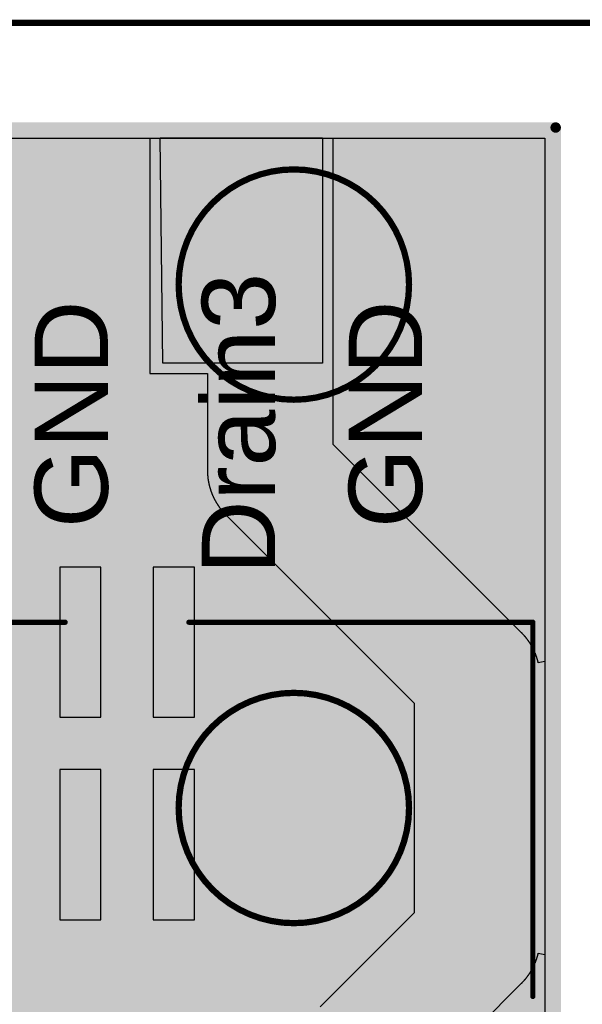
# Model space of a CAD drawing. Header units: millimetres. Extents: x -1.5 to 2.19, y -1.42 to 3.5.
# Tile 44 of 45: x 0.49 to 1.03, y 2.56 to 3.5. Entities that reach past the tile are written whole.
import ezdxf

# ---------------------------------------------------------------- set-up
doc = ezdxf.new("R2010")
doc.units = ezdxf.units.MM
doc.header["$MEASUREMENT"] = 0
for name, color, linetype in [('BottomLayer', 5, 'Continuous'), ('BottomSolder', 6, 'Continuous'), ('Mechanical1', 6, 'Continuous'), ('Mechanical20', 56, 'Continuous'), ('TopLayer', 1, 'Continuous'), ('TopOverlay', 2, 'Continuous'), ('TopSolder', 216, 'Continuous')]:
    doc.layers.add(name, color=color, linetype=linetype)
doc.styles.add('Arial', font='arial.ttf', dxfattribs={"height": 0.2})

# ---------------------------------------------------------------- blocks, each defined once
blk = doc.blocks.new('P_________K_S____6')
at = {"layer": 'TopLayer'}
for points in [[(-0.42515, -0.04925), (-0.11815, -0.04925), (-0.42515, 0.04925), (-0.11815, 0.04925)], [(0.11815, -0.04925), (0.42515, -0.04925), (0.11815, 0.04925), (0.42515, 0.04925)]]:
    blk.add_solid(points, dxfattribs=at)
at = {"layer": 'TopOverlay', "const_width": 0.005}
for points in [[(0.335, 0.38745), (0.38745, 0.38745)], [(0.38745, 0.38745), (0.38745, 0.05906)], [(0.38745, -0.05906), (0.38745, -0.38745)], [(-0.38745, -0.2317), (-0.38745, -0.25266)], [(-0.38745, -0.25266), (-0.25266, -0.38745)], [(0.38745, -0.38745), (0.03, -0.38745)]]:
    blk.add_lwpolyline(points, dxfattribs=at)
at = {"layer": 'TopOverlay', "const_width": 0.0025}
for points in [[(0.33375, 0.38745, 1), (0.33625, 0.38745, 1)], [(0.3862, 0.38745, 1), (0.3887, 0.38745, 1)], [(0.3862, 0.38745, 1), (0.3887, 0.38745, 1)], [(0.3862, 0.05906, 1), (0.3887, 0.05906, 1)], [(0.3862, -0.05906, 1), (0.3887, -0.05906, 1)], [(-0.3887, -0.2317, 1), (-0.3862, -0.2317, 1)], [(-0.3887, -0.25266, 1), (-0.3862, -0.25266, 1)], [(-0.3887, -0.25266, 1), (-0.3862, -0.25266, 1)], [(-0.25391, -0.38745, 1), (-0.25141, -0.38745, 1)], [(0.02875, -0.38745, 1), (0.03125, -0.38745, 1)], [(0.3862, -0.38745, 1), (0.3887, -0.38745, 1)], [(0.3862, -0.38745, 1), (0.3887, -0.38745, 1)]]:
    blk.add_lwpolyline(points, format="xyb", close=True, dxfattribs=at)
at = {"layer": 'TopSolder'}
for points in [[(-0.42615, -0.05025), (-0.11715, -0.05025), (-0.42615, 0.05025), (-0.11715, 0.05025)], [(0.11715, -0.05025), (0.42615, -0.05025), (0.11715, 0.05025), (0.42615, 0.05025)]]:
    blk.add_solid(points, dxfattribs=at)
blk = doc.blocks.new('H______H_9_P___100____16')
at = {"layer": 'TopLayer'}
for points in [[(-0.4275, -0.225), (-0.3725, -0.225), (-0.4275, -0.01), (-0.3725, -0.01)], [(-0.3275, -0.225), (-0.2725, -0.225), (-0.3275, -0.01), (-0.2725, -0.01)], [(-0.2275, -0.225), (-0.1725, -0.225), (-0.2275, -0.01), (-0.1725, -0.01)], [(-0.1275, -0.225), (-0.0725, -0.225), (-0.1275, -0.01), (-0.0725, -0.01)], [(-0.0275, -0.225), (0.0275, -0.225), (-0.0275, -0.01), (0.0275, -0.01)], [(0.0725, -0.225), (0.1275, -0.225), (0.0725, -0.01), (0.1275, -0.01)], [(0.1725, -0.225), (0.2275, -0.225), (0.1725, -0.01), (0.2275, -0.01)], [(0.2725, -0.225), (0.3275, -0.225), (0.2725, -0.01), (0.3275, -0.01)], [(0.3725, -0.225), (0.4275, -0.225), (0.3725, -0.01), (0.4275, -0.01)]]:
    blk.add_solid(points, dxfattribs=at)
at = {"layer": 'TopSolder'}
for points in [[(-0.4285, -0.226), (-0.3715, -0.226), (-0.4285, -0.009), (-0.3715, -0.009)], [(-0.3285, -0.226), (-0.2715, -0.226), (-0.3285, -0.009), (-0.2715, -0.009)], [(-0.2285, -0.226), (-0.1715, -0.226), (-0.2285, -0.009), (-0.1715, -0.009)], [(-0.1285, -0.226), (-0.0715, -0.226), (-0.1285, -0.009), (-0.0715, -0.009)], [(-0.0285, -0.226), (0.0285, -0.226), (-0.0285, -0.009), (0.0285, -0.009)], [(0.0715, -0.226), (0.1285, -0.226), (0.0715, -0.009), (0.1285, -0.009)], [(0.1715, -0.226), (0.2285, -0.226), (0.1715, -0.009), (0.2285, -0.009)], [(0.2715, -0.226), (0.3285, -0.226), (0.2715, -0.009), (0.3285, -0.009)], [(0.3715, -0.226), (0.4285, -0.226), (0.3715, -0.009), (0.4285, -0.009)]]:
    blk.add_solid(points, dxfattribs=at)
blk = doc.blocks.new('C_______B_____G____22')
at = {"layer": 'BottomSolder'}
blk.add_hatch(color=6, dxfattribs=at).paths.add_polyline_path([(-0.25, -1.75), (0.75, -1.75), (0.75, 1.65), (-0.25, 1.65)])
at = {"layer": 'BottomLayer', "const_width": 0.0725}
blk.add_lwpolyline([(0.46375, 1, 1), (0.53625, 1, 1)], format="xyb", close=True, dxfattribs=at)
at = {"layer": 'Mechanical20', "const_width": 0.006}
blk.add_lwpolyline([(-1.75, 1.75), (1.75, 1.75)], dxfattribs=at)
at = {"layer": 'Mechanical20'}
for points, const_width in [([(0.61, 1.5, 1), (0.39, 1.5, 1)], 0.006), ([(0.3885, 1.5, 1), (0.3915, 1.5, 1)], 0.003), ([(0.6085, 1.5, 1), (0.6115, 1.5, 1)], 0.003), ([(0.61, 1, 1), (0.39, 1, 1)], 0.006), ([(0.3885, 1, 1), (0.3915, 1, 1)], 0.003), ([(0.6085, 1, 1), (0.6115, 1, 1)], 0.003)]:
    blk.add_lwpolyline(points, format="xyb", close=True, dxfattribs=dict(at, const_width=const_width))
at = {"layer": 'TopLayer', "const_width": 0.0725}
blk.add_lwpolyline([(0.46375, 1, 1), (0.53625, 1, 1)], format="xyb", close=True, dxfattribs=at)
at = {"layer": 'TopSolder', "const_width": 0.0925}
blk.add_lwpolyline([(0.45375, 1, 1), (0.54625, 1, 1)], format="xyb", close=True, dxfattribs=at)

msp = doc.modelspace()

# ---------------------------------------------------------------- linework, layer by layer
at = {"layer": 'BottomLayer'}
for p, q in [((0.0102, 3.3898), (0.9898, 3.3898)), ((0.9898, 3.3898), (0.9898, 1.5027))]:
    msp.add_line(p, q, dxfattribs=at)
at = {"layer": 'BottomLayer', "const_width": 0.01}
for points in [[(0.528, 3.3605, 1), (0.538, 3.3605, 1)], [(0.562, 3.3605, 1), (0.572, 3.3605, 1)], [(0.828, 3.3605, 1), (0.838, 3.3605, 1)], [(0.862, 3.3605, 1), (0.872, 3.3605, 1)], [(0.895, 3.35, 1), (0.905, 3.35, 1)], [(0.974, 3.35, 1), (0.984, 3.35, 1)], [(0.528, 3.3305, 1), (0.538, 3.3305, 1)], [(0.562, 3.3305, 1), (0.572, 3.3305, 1)], [(0.828, 3.3305, 1), (0.838, 3.3305, 1)], [(0.862, 3.3305, 1), (0.872, 3.3305, 1)], [(0.528, 3.2505, 1), (0.538, 3.2505, 1)], [(0.562, 3.2505, 1), (0.572, 3.2505, 1)], [(0.828, 3.2505, 1), (0.838, 3.2505, 1)], [(0.862, 3.2505, 1), (0.872, 3.2505, 1)], [(0.895, 3.25, 1), (0.905, 3.25, 1)], [(0.974, 3.25, 1), (0.984, 3.25, 1)], [(0.528, 3.2105, 1), (0.538, 3.2105, 1)], [(0.562, 3.2105, 1), (0.572, 3.2105, 1)], [(0.828, 3.2105, 1), (0.838, 3.2105, 1)], [(0.862, 3.2105, 1), (0.872, 3.2105, 1)], [(0.495, 3.15, 1), (0.505, 3.15, 1)], [(0.595, 3.15, 1), (0.605, 3.15, 1)], [(0.645, 3.15, 1), (0.655, 3.15, 1)], [(0.795, 3.15, 1), (0.805, 3.15, 1)], [(0.895, 3.15, 1), (0.905, 3.15, 1)], [(0.974, 3.15, 1), (0.984, 3.15, 1)], [(0.495, 3.05, 1), (0.505, 3.05, 1)], [(0.595, 3.05, 1), (0.605, 3.05, 1)], [(0.645, 3.05, 1), (0.655, 3.05, 1)], [(0.895, 3.05, 1), (0.905, 3.05, 1)], [(0.974, 3.05, 1), (0.984, 3.05, 1)], [(0.51075, 2.9952, 1), (0.52075, 2.9952, 1)], [(0.57075, 2.9952, 1), (0.58075, 2.9952, 1)], [(0.60075, 2.9952, 1), (0.61075, 2.9952, 1)], [(0.66075, 2.9952, 1), (0.67075, 2.9952, 1)], [(0.695, 2.95, 1), (0.705, 2.95, 1)], [(0.974, 2.95, 1), (0.984, 2.95, 1)], [(0.795, 2.895, 1), (0.805, 2.895, 1)], [(0.50654, 2.88665, 1), (0.51654, 2.88665, 1)], [(0.66496, 2.88665, 1), (0.67496, 2.88665, 1)], [(0.50654, 2.82665, 1), (0.51654, 2.82665, 1)], [(0.66496, 2.82665, 1), (0.67496, 2.82665, 1)], [(0.50654, 2.79665, 1), (0.51654, 2.79665, 1)], [(0.66496, 2.79665, 1), (0.67496, 2.79665, 1)], [(0.50654, 2.73665, 1), (0.51654, 2.73665, 1)], [(0.51075, 2.62811, 1), (0.52075, 2.62811, 1)], [(0.57075, 2.62811, 1), (0.58075, 2.62811, 1)], [(0.60075, 2.62811, 1), (0.61075, 2.62811, 1)], [(0.66075, 2.62811, 1), (0.67075, 2.62811, 1)], [(0.795, 2.605, 1), (0.805, 2.605, 1)], [(0.695, 2.575, 1), (0.705, 2.575, 1)]]:
    msp.add_lwpolyline(points, format="xyb", close=True, dxfattribs=at)
at = {"layer": 'Mechanical1', "const_width": 0.01}
for points in [[(0, 3.4), (1, 3.4)], [(1, 1.4925), (1, 3.4)]]:
    msp.add_lwpolyline(points, dxfattribs=at)
at = {"layer": 'Mechanical1', "const_width": 0.005}
msp.add_lwpolyline([(0.9975, 3.4, 1), (1.0025, 3.4, 1)], format="xyb", close=True, dxfattribs=at)
msp.add_lwpolyline([(0.9975, 3.4, 1), (1.0025, 3.4, 1)], format="xyb", close=True, dxfattribs=at)
at = {"layer": 'TopLayer'}
for p, q in [((0.4875, 3.3898), (0.6125, 3.3898)), ((0.6125, 3.3898), (0.6125, 3.165)), ((0.625, 3.175), (0.6225, 3.39)), ((0.6225, 3.39), (0.7775, 3.39)), ((0.7775, 3.39), (0.7775, 3.175)), ((0.7875, 3.175), (0.7875, 3.3898)), ((0.7875, 3.3898), (0.9898, 3.3898)), ((0.9898, 3.3898), (0.9898, 2.88992)), ((0.7775, 3.175), (0.625, 3.175)), ((0.7875, 3.09735), (0.7875, 3.175)), ((0.6125, 3.165), (0.62498, 3.165)), ((0.62498, 3.165), (0.625, 3.165)), ((0.625, 3.165), (0.6675, 3.165)), ((0.6675, 3.165), (0.6675, 3.0725)), ((0.96743, 2.91743), (0.7875, 3.09735)), ((0.6675, 3.0725), (0.6675, 3.07228)), ((0.6675, 3.07228), (0.6675, 3.07206)), ((0.6675, 3.07206), (0.6675, 3.07185)), ((0.6675, 3.07185), (0.66751, 3.07163)), ((0.66751, 3.07163), (0.66751, 3.07141)), ((0.66751, 3.07141), (0.66751, 3.07119)), ((0.66751, 3.07119), (0.66752, 3.07097)), ((0.66752, 3.07097), (0.66753, 3.07076)), ((0.66753, 3.07076), (0.66753, 3.07054)), ((0.66753, 3.07054), (0.66754, 3.07032)), ((0.66754, 3.07032), (0.66755, 3.07011)), ((0.66755, 3.07011), (0.66756, 3.06988)), ((0.66756, 3.06988), (0.66757, 3.06967)), ((0.66757, 3.06967), (0.66758, 3.06945)), ((0.66758, 3.06945), (0.66759, 3.06923)), ((0.66759, 3.06923), (0.6676, 3.06901)), ((0.6676, 3.06901), (0.66761, 3.06879)), ((0.66761, 3.06879), (0.66763, 3.06858)), ((0.66763, 3.06858), (0.66764, 3.06836)), ((0.66764, 3.06836), (0.66766, 3.06814)), ((0.66766, 3.06814), (0.66767, 3.06792)), ((0.66767, 3.06792), (0.66769, 3.06771)), ((0.66769, 3.06771), (0.66771, 3.06749)), ((0.66771, 3.06749), (0.66773, 3.06727)), ((0.66773, 3.06727), (0.66775, 3.06705)), ((0.66775, 3.06705), (0.66777, 3.06684)), ((0.66777, 3.06684), (0.66779, 3.06662)), ((0.66779, 3.06662), (0.66781, 3.0664)), ((0.66781, 3.0664), (0.66783, 3.06618)), ((0.66783, 3.06618), (0.66786, 3.06597)), ((0.66786, 3.06597), (0.66788, 3.06575)), ((0.66788, 3.06575), (0.66791, 3.06553)), ((0.66791, 3.06553), (0.66793, 3.06532)), ((0.66793, 3.06532), (0.66796, 3.0651)), ((0.66796, 3.0651), (0.66799, 3.06488)), ((0.66799, 3.06488), (0.66801, 3.06467)), ((0.66801, 3.06467), (0.66804, 3.06445)), ((0.66804, 3.06445), (0.66807, 3.06424)), ((0.66807, 3.06424), (0.6681, 3.06402)), ((0.6681, 3.06402), (0.66813, 3.0638)), ((0.66813, 3.0638), (0.66817, 3.06359)), ((0.66817, 3.06359), (0.6682, 3.06337)), ((0.6682, 3.06337), (0.66823, 3.06316)), ((0.66823, 3.06316), (0.66827, 3.06294)), ((0.66827, 3.06294), (0.6683, 3.06273)), ((0.6683, 3.06273), (0.66834, 3.06251)), ((0.66834, 3.06251), (0.66837, 3.0623)), ((0.66837, 3.0623), (0.66841, 3.06208)), ((0.66841, 3.06208), (0.66845, 3.06187)), ((0.66845, 3.06187), (0.66849, 3.06165)), ((0.66849, 3.06165), (0.66853, 3.06144)), ((0.66853, 3.06144), (0.66857, 3.06122)), ((0.66857, 3.06122), (0.66861, 3.06101)), ((0.66861, 3.06101), (0.66865, 3.06079)), ((0.66865, 3.06079), (0.6687, 3.06058)), ((0.6687, 3.06058), (0.66874, 3.06037)), ((0.66874, 3.06037), (0.66878, 3.06015)), ((0.66878, 3.06015), (0.66883, 3.05994)), ((0.66883, 3.05994), (0.66888, 3.05973)), ((0.66888, 3.05973), (0.66892, 3.05951)), ((0.66892, 3.05951), (0.66897, 3.0593)), ((0.66897, 3.0593), (0.66902, 3.05909)), ((0.66902, 3.05909), (0.66907, 3.05888)), ((0.66907, 3.05888), (0.66912, 3.05866)), ((0.66912, 3.05866), (0.66917, 3.05845)), ((0.66917, 3.05845), (0.66922, 3.05824)), ((0.66922, 3.05824), (0.66927, 3.05803)), ((0.66927, 3.05803), (0.66932, 3.05782)), ((0.66932, 3.05782), (0.66938, 3.0576)), ((0.66938, 3.0576), (0.66943, 3.05739)), ((0.66943, 3.05739), (0.66949, 3.05718)), ((0.66949, 3.05718), (0.66954, 3.05697)), ((0.66954, 3.05697), (0.6696, 3.05676)), ((0.6696, 3.05676), (0.66966, 3.05655)), ((0.66966, 3.05655), (0.66972, 3.05634)), ((0.66972, 3.05634), (0.66978, 3.05613)), ((0.66978, 3.05613), (0.66984, 3.05592)), ((0.66984, 3.05592), (0.6699, 3.05571)), ((0.6699, 3.05571), (0.66996, 3.0555)), ((0.66996, 3.0555), (0.67002, 3.05529)), ((0.67002, 3.05529), (0.67008, 3.05508)), ((0.67008, 3.05508), (0.67015, 3.05487)), ((0.67015, 3.05487), (0.67021, 3.05467)), ((0.67021, 3.05467), (0.67028, 3.05446)), ((0.67028, 3.05446), (0.67034, 3.05425)), ((0.67034, 3.05425), (0.67041, 3.05404)), ((0.67041, 3.05404), (0.67048, 3.05383)), ((0.67048, 3.05383), (0.67055, 3.05363)), ((0.67055, 3.05363), (0.67061, 3.05342)), ((0.67061, 3.05342), (0.67068, 3.05321)), ((0.67068, 3.05321), (0.67075, 3.05301)), ((0.67075, 3.05301), (0.67083, 3.0528)), ((0.67083, 3.0528), (0.6709, 3.0526)), ((0.6709, 3.0526), (0.67097, 3.05239)), ((0.67097, 3.05239), (0.67104, 3.05218)), ((0.67104, 3.05218), (0.67112, 3.05198)), ((0.67112, 3.05198), (0.67119, 3.05177)), ((0.67119, 3.05177), (0.67127, 3.05157)), ((0.67127, 3.05157), (0.67135, 3.05137)), ((0.67135, 3.05137), (0.67142, 3.05116)), ((0.67142, 3.05116), (0.6715, 3.05096)), ((0.6715, 3.05096), (0.67158, 3.05075)), ((0.67158, 3.05075), (0.67166, 3.05055)), ((0.67166, 3.05055), (0.67174, 3.05035)), ((0.67174, 3.05035), (0.67182, 3.05015)), ((0.67182, 3.05015), (0.6719, 3.04994)), ((0.6719, 3.04994), (0.67198, 3.04974)), ((0.67198, 3.04974), (0.67207, 3.04954)), ((0.67207, 3.04954), (0.67215, 3.04934)), ((0.67215, 3.04934), (0.67224, 3.04914)), ((0.67224, 3.04914), (0.67232, 3.04894)), ((0.67232, 3.04894), (0.67241, 3.04874)), ((0.67241, 3.04874), (0.67249, 3.04854)), ((0.67249, 3.04854), (0.67258, 3.04834)), ((0.67258, 3.04834), (0.67267, 3.04814)), ((0.67267, 3.04814), (0.67276, 3.04794)), ((0.67276, 3.04794), (0.67285, 3.04774)), ((0.67285, 3.04774), (0.67294, 3.04754)), ((0.67294, 3.04754), (0.67303, 3.04734)), ((0.67303, 3.04734), (0.67312, 3.04714)), ((0.67312, 3.04714), (0.67321, 3.04695)), ((0.67321, 3.04695), (0.67331, 3.04675)), ((0.67331, 3.04675), (0.6734, 3.04655)), ((0.6734, 3.04655), (0.6735, 3.04635)), ((0.6735, 3.04635), (0.67359, 3.04616)), ((0.67359, 3.04616), (0.67369, 3.04596)), ((0.67369, 3.04596), (0.67378, 3.04577)), ((0.67378, 3.04577), (0.67388, 3.04557)), ((0.67388, 3.04557), (0.67398, 3.04538)), ((0.67398, 3.04538), (0.67408, 3.04518)), ((0.67408, 3.04518), (0.67418, 3.04499)), ((0.67418, 3.04499), (0.67428, 3.0448)), ((0.67428, 3.0448), (0.67438, 3.0446)), ((0.67438, 3.0446), (0.67448, 3.04441)), ((0.67448, 3.04441), (0.67458, 3.04422)), ((0.67458, 3.04422), (0.67469, 3.04402)), ((0.67469, 3.04402), (0.67479, 3.04383)), ((0.67479, 3.04383), (0.6749, 3.04364)), ((0.6749, 3.04364), (0.675, 3.04345)), ((0.675, 3.04345), (0.67511, 3.04326)), ((0.67511, 3.04326), (0.67521, 3.04307)), ((0.67521, 3.04307), (0.67532, 3.04288)), ((0.67532, 3.04288), (0.67543, 3.04269)), ((0.67543, 3.04269), (0.67554, 3.0425)), ((0.67554, 3.0425), (0.67565, 3.04231)), ((0.67565, 3.04231), (0.67576, 3.04212)), ((0.67576, 3.04212), (0.67587, 3.04194)), ((0.67587, 3.04194), (0.67598, 3.04175)), ((0.67598, 3.04175), (0.67609, 3.04156)), ((0.67609, 3.04156), (0.67621, 3.04137)), ((0.67621, 3.04137), (0.67632, 3.04119)), ((0.67632, 3.04119), (0.67643, 3.041)), ((0.67643, 3.041), (0.67655, 3.04082)), ((0.67655, 3.04082), (0.67666, 3.04063)), ((0.67666, 3.04063), (0.67678, 3.04045)), ((0.67678, 3.04045), (0.6769, 3.04026)), ((0.6769, 3.04026), (0.67701, 3.04008)), ((0.67701, 3.04008), (0.67713, 3.03989)), ((0.67713, 3.03989), (0.67725, 3.03971)), ((0.67725, 3.03971), (0.67737, 3.03953)), ((0.67737, 3.03953), (0.67749, 3.03935)), ((0.67749, 3.03935), (0.67761, 3.03917)), ((0.67761, 3.03917), (0.67773, 3.03898)), ((0.67773, 3.03898), (0.67786, 3.0388)), ((0.67786, 3.0388), (0.67798, 3.03862)), ((0.67798, 3.03862), (0.6781, 3.03844)), ((0.6781, 3.03844), (0.67823, 3.03826)), ((0.67823, 3.03826), (0.67835, 3.03809)), ((0.67835, 3.03809), (0.67848, 3.03791)), ((0.67848, 3.03791), (0.6786, 3.03773)), ((0.6786, 3.03773), (0.67873, 3.03755)), ((0.67873, 3.03755), (0.67886, 3.03737)), ((0.67886, 3.03737), (0.67898, 3.0372)), ((0.67898, 3.0372), (0.67911, 3.03702)), ((0.67911, 3.03702), (0.67924, 3.03685)), ((0.67924, 3.03685), (0.67937, 3.03667)), ((0.67937, 3.03667), (0.6795, 3.0365)), ((0.6795, 3.0365), (0.67963, 3.03632)), ((0.67963, 3.03632), (0.67977, 3.03615)), ((0.67977, 3.03615), (0.6799, 3.03597)), ((0.6799, 3.03597), (0.68003, 3.0358)), ((0.68003, 3.0358), (0.68017, 3.03563)), ((0.68017, 3.03563), (0.6803, 3.03546)), ((0.6803, 3.03546), (0.68044, 3.03529)), ((0.68044, 3.03529), (0.68057, 3.03511)), ((0.68057, 3.03511), (0.68071, 3.03494)), ((0.68071, 3.03494), (0.68084, 3.03477)), ((0.68084, 3.03477), (0.68098, 3.03461)), ((0.68098, 3.03461), (0.68112, 3.03444)), ((0.68112, 3.03444), (0.68126, 3.03427)), ((0.68126, 3.03427), (0.6814, 3.0341)), ((0.6814, 3.0341), (0.68154, 3.03393)), ((0.68154, 3.03393), (0.68168, 3.03377)), ((0.68168, 3.03377), (0.68182, 3.0336)), ((0.68182, 3.0336), (0.68196, 3.03343)), ((0.68196, 3.03343), (0.6821, 3.03327)), ((0.6821, 3.03327), (0.68225, 3.0331)), ((0.68225, 3.0331), (0.68239, 3.03294)), ((0.68239, 3.03294), (0.68253, 3.03278)), ((0.68253, 3.03278), (0.68268, 3.03261)), ((0.68268, 3.03261), (0.68282, 3.03245)), ((0.68282, 3.03245), (0.68297, 3.03229)), ((0.68297, 3.03229), (0.68312, 3.03213)), ((0.68312, 3.03213), (0.68326, 3.03196)), ((0.68326, 3.03196), (0.68341, 3.0318)), ((0.68341, 3.0318), (0.68356, 3.03164)), ((0.68356, 3.03164), (0.68371, 3.03148)), ((0.68371, 3.03148), (0.68386, 3.03133)), ((0.68386, 3.03133), (0.68401, 3.03117)), ((0.68401, 3.03117), (0.68416, 3.03101)), ((0.68416, 3.03101), (0.68431, 3.03085)), ((0.68431, 3.03085), (0.68446, 3.0307)), ((0.68446, 3.0307), (0.68461, 3.03054)), ((0.68461, 3.03054), (0.68477, 3.03038)), ((0.68477, 3.03038), (0.68492, 3.03023)), ((0.68492, 3.03023), (0.68507, 3.03007)), ((0.68507, 3.03007), (0.865, 2.85015)), ((0.56575, 2.98015), (0.5265, 2.98015)), ((0.5265, 2.98015), (0.5265, 2.83665)), ((0.56575, 2.83665), (0.56575, 2.98015)), ((0.655, 2.98015), (0.61575, 2.98015)), ((0.61575, 2.98015), (0.61575, 2.83665)), ((0.655, 2.83665), (0.655, 2.98015)), ((0.96758, 2.91727), (0.96743, 2.91743)), ((0.96773, 2.91712), (0.96758, 2.91727)), ((0.96789, 2.91696), (0.96773, 2.91712)), ((0.96804, 2.91681), (0.96789, 2.91696)), ((0.96819, 2.91665), (0.96804, 2.91681)), ((0.96834, 2.91649), (0.96819, 2.91665)), ((0.96849, 2.91633), (0.96834, 2.91649)), ((0.96864, 2.91617), (0.96849, 2.91633)), ((0.96879, 2.91602), (0.96864, 2.91617)), ((0.96894, 2.91586), (0.96879, 2.91602)), ((0.96909, 2.9157), (0.96894, 2.91586)), ((0.96924, 2.91554), (0.96909, 2.9157)), ((0.96938, 2.91537), (0.96924, 2.91554)), ((0.96953, 2.91521), (0.96938, 2.91537)), ((0.96968, 2.91505), (0.96953, 2.91521)), ((0.96982, 2.91489), (0.96968, 2.91505)), ((0.96997, 2.91472), (0.96982, 2.91489)), ((0.97011, 2.91456), (0.96997, 2.91472)), ((0.97025, 2.9144), (0.97011, 2.91456)), ((0.9704, 2.91423), (0.97025, 2.9144)), ((0.97054, 2.91407), (0.9704, 2.91423)), ((0.97068, 2.9139), (0.97054, 2.91407)), ((0.97082, 2.91373), (0.97068, 2.9139)), ((0.97096, 2.91357), (0.97082, 2.91373)), ((0.9711, 2.9134), (0.97096, 2.91357)), ((0.97124, 2.91323), (0.9711, 2.9134)), ((0.97138, 2.91306), (0.97124, 2.91323)), ((0.97152, 2.91289), (0.97138, 2.91306)), ((0.97166, 2.91273), (0.97152, 2.91289)), ((0.97179, 2.91256), (0.97166, 2.91273)), ((0.97193, 2.91239), (0.97179, 2.91256)), ((0.97206, 2.91221), (0.97193, 2.91239)), ((0.9722, 2.91204), (0.97206, 2.91221)), ((0.97233, 2.91187), (0.9722, 2.91204)), ((0.97247, 2.9117), (0.97233, 2.91187)), ((0.9726, 2.91153), (0.97247, 2.9117)), ((0.97273, 2.91135), (0.9726, 2.91153)), ((0.97287, 2.91118), (0.97273, 2.91135)), ((0.973, 2.911), (0.97287, 2.91118)), ((0.97313, 2.91083), (0.973, 2.911)), ((0.97326, 2.91065), (0.97313, 2.91083)), ((0.97339, 2.91048), (0.97326, 2.91065)), ((0.97352, 2.9103), (0.97339, 2.91048)), ((0.97364, 2.91013), (0.97352, 2.9103)), ((0.97377, 2.90995), (0.97364, 2.91013)), ((0.9739, 2.90977), (0.97377, 2.90995)), ((0.97402, 2.90959), (0.9739, 2.90977)), ((0.97415, 2.90941), (0.97402, 2.90959)), ((0.97427, 2.90924), (0.97415, 2.90941)), ((0.9744, 2.90906), (0.97427, 2.90924)), ((0.97452, 2.90888), (0.9744, 2.90906)), ((0.97464, 2.9087), (0.97452, 2.90888)), ((0.97477, 2.90852), (0.97464, 2.9087)), ((0.97489, 2.90833), (0.97477, 2.90852)), ((0.97501, 2.90815), (0.97489, 2.90833)), ((0.97513, 2.90797), (0.97501, 2.90815)), ((0.97525, 2.90779), (0.97513, 2.90797)), ((0.97537, 2.90761), (0.97525, 2.90779)), ((0.97549, 2.90742), (0.97537, 2.90761)), ((0.9756, 2.90724), (0.97549, 2.90742)), ((0.97572, 2.90705), (0.9756, 2.90724)), ((0.97584, 2.90687), (0.97572, 2.90705)), ((0.97595, 2.90668), (0.97584, 2.90687)), ((0.97607, 2.9065), (0.97595, 2.90668)), ((0.97618, 2.90631), (0.97607, 2.9065)), ((0.97629, 2.90613), (0.97618, 2.90631)), ((0.97641, 2.90594), (0.97629, 2.90613)), ((0.97652, 2.90575), (0.97641, 2.90594)), ((0.97663, 2.90557), (0.97652, 2.90575)), ((0.97674, 2.90538), (0.97663, 2.90557)), ((0.97685, 2.90519), (0.97674, 2.90538)), ((0.97696, 2.905), (0.97685, 2.90519)), ((0.97707, 2.90481), (0.97696, 2.905)), ((0.97718, 2.90462), (0.97707, 2.90481)), ((0.97729, 2.90443), (0.97718, 2.90462)), ((0.97739, 2.90424), (0.97729, 2.90443)), ((0.9775, 2.90405), (0.97739, 2.90424)), ((0.9776, 2.90386), (0.9775, 2.90405)), ((0.97771, 2.90367), (0.9776, 2.90386)), ((0.97781, 2.90348), (0.97771, 2.90367)), ((0.97792, 2.90328), (0.97781, 2.90348)), ((0.97802, 2.90309), (0.97792, 2.90328)), ((0.97812, 2.9029), (0.97802, 2.90309)), ((0.97822, 2.90271), (0.97812, 2.9029)), ((0.97832, 2.90251), (0.97822, 2.90271)), ((0.97842, 2.90232), (0.97832, 2.90251)), ((0.97852, 2.90212), (0.97842, 2.90232)), ((0.97862, 2.90193), (0.97852, 2.90212)), ((0.97872, 2.90173), (0.97862, 2.90193)), ((0.97881, 2.90154), (0.97872, 2.90173)), ((0.97891, 2.90134), (0.97881, 2.90154)), ((0.979, 2.90115), (0.97891, 2.90134)), ((0.9791, 2.90095), (0.979, 2.90115)), ((0.97919, 2.90075), (0.9791, 2.90095)), ((0.97929, 2.90055), (0.97919, 2.90075)), ((0.97938, 2.90036), (0.97929, 2.90055)), ((0.97947, 2.90016), (0.97938, 2.90036)), ((0.97956, 2.89996), (0.97947, 2.90016)), ((0.97965, 2.89976), (0.97956, 2.89996)), ((0.97974, 2.89956), (0.97965, 2.89976)), ((0.97983, 2.89936), (0.97974, 2.89956)), ((0.97992, 2.89916), (0.97983, 2.89936)), ((0.98001, 2.89897), (0.97992, 2.89916)), ((0.98009, 2.89876), (0.98001, 2.89897)), ((0.98018, 2.89856), (0.98009, 2.89876)), ((0.98026, 2.89836), (0.98018, 2.89856)), ((0.98035, 2.89816), (0.98026, 2.89836)), ((0.98043, 2.89796), (0.98035, 2.89816)), ((0.98052, 2.89776), (0.98043, 2.89796)), ((0.9806, 2.89756), (0.98052, 2.89776)), ((0.98068, 2.89736), (0.9806, 2.89756)), ((0.98076, 2.89715), (0.98068, 2.89736)), ((0.98084, 2.89695), (0.98076, 2.89715)), ((0.98092, 2.89675), (0.98084, 2.89695)), ((0.981, 2.89654), (0.98092, 2.89675)), ((0.98108, 2.89634), (0.981, 2.89654)), ((0.98115, 2.89614), (0.98108, 2.89634)), ((0.98123, 2.89593), (0.98115, 2.89614)), ((0.98131, 2.89573), (0.98123, 2.89593)), ((0.98138, 2.89552), (0.98131, 2.89573)), ((0.98146, 2.89532), (0.98138, 2.89552)), ((0.98153, 2.89511), (0.98146, 2.89532)), ((0.9816, 2.89491), (0.98153, 2.89511)), ((0.98167, 2.8947), (0.9816, 2.89491)), ((0.98175, 2.89449), (0.98167, 2.8947)), ((0.98182, 2.89429), (0.98175, 2.89449)), ((0.98189, 2.89408), (0.98182, 2.89429)), ((0.98195, 2.89387), (0.98189, 2.89408)), ((0.98202, 2.89367), (0.98195, 2.89387)), ((0.98209, 2.89346), (0.98202, 2.89367)), ((0.98216, 2.89325), (0.98209, 2.89346)), ((0.98222, 2.89304), (0.98216, 2.89325)), ((0.98229, 2.89283), (0.98222, 2.89304)), ((0.98235, 2.89263), (0.98229, 2.89283)), ((0.98242, 2.89242), (0.98235, 2.89263)), ((0.98248, 2.89221), (0.98242, 2.89242)), ((0.98254, 2.892), (0.98248, 2.89221)), ((0.9826, 2.89179), (0.98254, 2.892)), ((0.98266, 2.89158), (0.9826, 2.89179)), ((0.98272, 2.89137), (0.98266, 2.89158)), ((0.98278, 2.89116), (0.98272, 2.89137)), ((0.98284, 2.89095), (0.98278, 2.89116)), ((0.9829, 2.89074), (0.98284, 2.89095)), ((0.98296, 2.89053), (0.9829, 2.89074)), ((0.98301, 2.89032), (0.98296, 2.89053)), ((0.98307, 2.89011), (0.98301, 2.89032)), ((0.98312, 2.8899), (0.98307, 2.89011)), ((0.98318, 2.88968), (0.98312, 2.8899)), ((0.98323, 2.88947), (0.98318, 2.88968)), ((0.98328, 2.88926), (0.98323, 2.88947)), ((0.98333, 2.88905), (0.98328, 2.88926)), ((0.98338, 2.88884), (0.98333, 2.88905)), ((0.98343, 2.88862), (0.98338, 2.88884)), ((0.9898, 2.88992), (0.98343, 2.88862)), ((0.865, 2.85015), (0.865, 2.75)), ((0.5265, 2.83665), (0.56575, 2.83665)), ((0.61575, 2.83665), (0.655, 2.83665)), ((0.56575, 2.78665), (0.5265, 2.78665)), ((0.5265, 2.78665), (0.5265, 2.64315)), ((0.56575, 2.64315), (0.56575, 2.78665)), ((0.655, 2.78665), (0.61575, 2.78665)), ((0.61575, 2.78665), (0.61575, 2.64315)), ((0.655, 2.64315), (0.655, 2.78665)), ((0.865, 2.75), (0.865, 2.64985)), ((0.5265, 2.64315), (0.56575, 2.64315)), ((0.61575, 2.64315), (0.655, 2.64315)), ((0.865, 2.64985), (0.77515, 2.56)), ((0.9816, 2.6051), (0.98167, 2.6053)), ((0.98167, 2.6053), (0.98175, 2.60551)), ((0.98175, 2.60551), (0.98182, 2.60571)), ((0.98182, 2.60571), (0.98189, 2.60592)), ((0.98189, 2.60592), (0.98195, 2.60613)), ((0.98195, 2.60613), (0.98202, 2.60633)), ((0.98202, 2.60633), (0.98209, 2.60654)), ((0.98209, 2.60654), (0.98216, 2.60675)), ((0.98216, 2.60675), (0.98222, 2.60696)), ((0.98222, 2.60696), (0.98229, 2.60717)), ((0.98229, 2.60717), (0.98235, 2.60737)), ((0.98235, 2.60737), (0.98242, 2.60758)), ((0.98242, 2.60758), (0.98248, 2.60779)), ((0.98248, 2.60779), (0.98254, 2.608)), ((0.98254, 2.608), (0.9826, 2.60821)), ((0.9826, 2.60821), (0.98266, 2.60842)), ((0.98266, 2.60842), (0.98272, 2.60863)), ((0.98272, 2.60863), (0.98278, 2.60884)), ((0.98278, 2.60884), (0.98284, 2.60905)), ((0.98284, 2.60905), (0.9829, 2.60926)), ((0.9829, 2.60926), (0.98296, 2.60947)), ((0.98296, 2.60947), (0.98301, 2.60968)), ((0.98301, 2.60968), (0.98307, 2.60989)), ((0.98307, 2.60989), (0.98312, 2.6101)), ((0.98312, 2.6101), (0.98318, 2.61032)), ((0.98318, 2.61032), (0.98323, 2.61053)), ((0.98323, 2.61053), (0.98328, 2.61074)), ((0.98328, 2.61074), (0.98333, 2.61095)), ((0.98333, 2.61095), (0.98338, 2.61116)), ((0.98338, 2.61116), (0.98343, 2.61138)), ((0.98343, 2.61138), (0.9898, 2.61008)), ((0.9898, 2.61008), (0.9898, 1.55)), ((0.97739, 2.59576), (0.9775, 2.59595)), ((0.9775, 2.59595), (0.9776, 2.59614)), ((0.9776, 2.59614), (0.97771, 2.59633)), ((0.97771, 2.59633), (0.97781, 2.59652)), ((0.97781, 2.59652), (0.97792, 2.59672)), ((0.97792, 2.59672), (0.97802, 2.59691)), ((0.97802, 2.59691), (0.97812, 2.5971)), ((0.97812, 2.5971), (0.97822, 2.5973)), ((0.97822, 2.5973), (0.97832, 2.59749)), ((0.97832, 2.59749), (0.97842, 2.59768)), ((0.97842, 2.59768), (0.97852, 2.59788)), ((0.97852, 2.59788), (0.97862, 2.59807)), ((0.97862, 2.59807), (0.97872, 2.59827)), ((0.97872, 2.59827), (0.97881, 2.59846)), ((0.97881, 2.59846), (0.97891, 2.59866)), ((0.97891, 2.59866), (0.979, 2.59885)), ((0.979, 2.59885), (0.9791, 2.59905)), ((0.9791, 2.59905), (0.97919, 2.59925)), ((0.97919, 2.59925), (0.97929, 2.59945)), ((0.97929, 2.59945), (0.97938, 2.59964)), ((0.97938, 2.59964), (0.97947, 2.59984)), ((0.97947, 2.59984), (0.97956, 2.60004)), ((0.97956, 2.60004), (0.97965, 2.60024)), ((0.97965, 2.60024), (0.97974, 2.60044)), ((0.97974, 2.60044), (0.97983, 2.60064)), ((0.97983, 2.60064), (0.97992, 2.60084)), ((0.97992, 2.60084), (0.98001, 2.60104)), ((0.98001, 2.60104), (0.98009, 2.60124)), ((0.98009, 2.60124), (0.98018, 2.60144)), ((0.98018, 2.60144), (0.98026, 2.60164)), ((0.98026, 2.60164), (0.98035, 2.60184)), ((0.98035, 2.60184), (0.98043, 2.60204)), ((0.98043, 2.60204), (0.98052, 2.60224)), ((0.98052, 2.60224), (0.9806, 2.60244)), ((0.9806, 2.60244), (0.98068, 2.60265)), ((0.98068, 2.60265), (0.98076, 2.60285)), ((0.98076, 2.60285), (0.98084, 2.60305)), ((0.98084, 2.60305), (0.98092, 2.60325)), ((0.98092, 2.60325), (0.981, 2.60346)), ((0.981, 2.60346), (0.98108, 2.60366)), ((0.98108, 2.60366), (0.98115, 2.60387)), ((0.98115, 2.60387), (0.98123, 2.60407)), ((0.98123, 2.60407), (0.98131, 2.60427)), ((0.98131, 2.60427), (0.98138, 2.60448)), ((0.98138, 2.60448), (0.98146, 2.60468)), ((0.98146, 2.60468), (0.98153, 2.60489)), ((0.98153, 2.60489), (0.9816, 2.6051)), ((0.97082, 2.58627), (0.97096, 2.58643)), ((0.97096, 2.58643), (0.9711, 2.5866)), ((0.9711, 2.5866), (0.97124, 2.58677)), ((0.97124, 2.58677), (0.97138, 2.58694)), ((0.97138, 2.58694), (0.97152, 2.58711)), ((0.97152, 2.58711), (0.97166, 2.58727)), ((0.97166, 2.58727), (0.97179, 2.58744)), ((0.97179, 2.58744), (0.97193, 2.58761)), ((0.97193, 2.58761), (0.97206, 2.58779)), ((0.97206, 2.58779), (0.9722, 2.58796)), ((0.9722, 2.58796), (0.97233, 2.58813)), ((0.97233, 2.58813), (0.97247, 2.5883)), ((0.97247, 2.5883), (0.9726, 2.58847)), ((0.9726, 2.58847), (0.97273, 2.58865)), ((0.97273, 2.58865), (0.97287, 2.58882)), ((0.97287, 2.58882), (0.973, 2.589)), ((0.973, 2.589), (0.97313, 2.58917)), ((0.97313, 2.58917), (0.97326, 2.58935)), ((0.97326, 2.58935), (0.97339, 2.58952)), ((0.97339, 2.58952), (0.97352, 2.5897)), ((0.97352, 2.5897), (0.97364, 2.58987)), ((0.97364, 2.58987), (0.97377, 2.59005)), ((0.97377, 2.59005), (0.9739, 2.59023)), ((0.9739, 2.59023), (0.97402, 2.59041)), ((0.97402, 2.59041), (0.97415, 2.59059)), ((0.97415, 2.59059), (0.97427, 2.59076)), ((0.97427, 2.59076), (0.9744, 2.59094)), ((0.9744, 2.59094), (0.97452, 2.59112)), ((0.97452, 2.59112), (0.97464, 2.5913)), ((0.97464, 2.5913), (0.97477, 2.59148)), ((0.97477, 2.59148), (0.97489, 2.59167)), ((0.97489, 2.59167), (0.97501, 2.59185)), ((0.97501, 2.59185), (0.97513, 2.59203)), ((0.97513, 2.59203), (0.97525, 2.59221)), ((0.97525, 2.59221), (0.97537, 2.59239)), ((0.97537, 2.59239), (0.97549, 2.59258)), ((0.97549, 2.59258), (0.9756, 2.59276)), ((0.9756, 2.59276), (0.97572, 2.59295)), ((0.97572, 2.59295), (0.97584, 2.59313)), ((0.97584, 2.59313), (0.97595, 2.59332)), ((0.97595, 2.59332), (0.97607, 2.5935)), ((0.97607, 2.5935), (0.97618, 2.59369)), ((0.97618, 2.59369), (0.97629, 2.59387)), ((0.97629, 2.59387), (0.97641, 2.59406)), ((0.97641, 2.59406), (0.97652, 2.59425)), ((0.97652, 2.59425), (0.97663, 2.59443)), ((0.97663, 2.59443), (0.97674, 2.59462)), ((0.97674, 2.59462), (0.97685, 2.59481)), ((0.97685, 2.59481), (0.97696, 2.595)), ((0.97696, 2.595), (0.97707, 2.59519)), ((0.97707, 2.59519), (0.97718, 2.59538)), ((0.97718, 2.59538), (0.97729, 2.59557)), ((0.97729, 2.59557), (0.97739, 2.59576)), ((0.84243, 2.45757), (0.96743, 2.58257)), ((0.96743, 2.58257), (0.96758, 2.58273)), ((0.96758, 2.58273), (0.96773, 2.58288)), ((0.96773, 2.58288), (0.96789, 2.58304)), ((0.96789, 2.58304), (0.96804, 2.5832)), ((0.96804, 2.5832), (0.96819, 2.58335)), ((0.96819, 2.58335), (0.96834, 2.58351)), ((0.96834, 2.58351), (0.96849, 2.58367)), ((0.96849, 2.58367), (0.96864, 2.58383)), ((0.96864, 2.58383), (0.96879, 2.58398)), ((0.96879, 2.58398), (0.96894, 2.58414)), ((0.96894, 2.58414), (0.96909, 2.5843)), ((0.96909, 2.5843), (0.96924, 2.58446)), ((0.96924, 2.58446), (0.96938, 2.58463)), ((0.96938, 2.58463), (0.96953, 2.58479)), ((0.96953, 2.58479), (0.96968, 2.58495)), ((0.96968, 2.58495), (0.96982, 2.58511)), ((0.96982, 2.58511), (0.96997, 2.58528)), ((0.96997, 2.58528), (0.97011, 2.58544)), ((0.97011, 2.58544), (0.97025, 2.5856)), ((0.97025, 2.5856), (0.9704, 2.58577)), ((0.9704, 2.58577), (0.97054, 2.58593)), ((0.97054, 2.58593), (0.97068, 2.5861)), ((0.97068, 2.5861), (0.97082, 2.58627))]:
    msp.add_line(p, q, dxfattribs=at)
for points, const_width in [([(0.528, 3.3605, 1), (0.538, 3.3605, 1)], 0.01), ([(0.562, 3.3605, 1), (0.572, 3.3605, 1)], 0.01), ([(0.828, 3.3605, 1), (0.838, 3.3605, 1)], 0.01), ([(0.862, 3.3605, 1), (0.872, 3.3605, 1)], 0.01), ([(0.895, 3.35, 1), (0.905, 3.35, 1)], 0.01), ([(0.974, 3.35, 1), (0.984, 3.35, 1)], 0.01), ([(0.528, 3.3305, 1), (0.538, 3.3305, 1)], 0.01), ([(0.562, 3.3305, 1), (0.572, 3.3305, 1)], 0.01), ([(0.828, 3.3305, 1), (0.838, 3.3305, 1)], 0.01), ([(0.862, 3.3305, 1), (0.872, 3.3305, 1)], 0.01), ([(0.528, 3.2505, 1), (0.538, 3.2505, 1)], 0.01), ([(0.562, 3.2505, 1), (0.572, 3.2505, 1)], 0.01), ([(0.828, 3.2505, 1), (0.838, 3.2505, 1)], 0.01), ([(0.862, 3.2505, 1), (0.872, 3.2505, 1)], 0.01), ([(0.895, 3.25, 1), (0.905, 3.25, 1)], 0.01), ([(0.974, 3.25, 1), (0.984, 3.25, 1)], 0.01), ([(0.528, 3.2105, 1), (0.538, 3.2105, 1)], 0.01), ([(0.562, 3.2105, 1), (0.572, 3.2105, 1)], 0.01), ([(0.7025, 3.175, 1), (0.7525, 3.175, 1)], 0.05), ([(0.828, 3.2105, 1), (0.838, 3.2105, 1)], 0.01), ([(0.862, 3.2105, 1), (0.872, 3.2105, 1)], 0.01), ([(0.495, 3.15, 1), (0.505, 3.15, 1)], 0.01), ([(0.595, 3.15, 1), (0.605, 3.15, 1)], 0.01), ([(0.645, 3.15, 1), (0.655, 3.15, 1)], 0.01), ([(0.795, 3.15, 1), (0.805, 3.15, 1)], 0.01), ([(0.895, 3.15, 1), (0.905, 3.15, 1)], 0.01), ([(0.974, 3.15, 1), (0.984, 3.15, 1)], 0.01), ([(0.7025, 3.0725, 1), (0.7525, 3.0725, 1)], 0.05), ([(0.7025, 3.0725, 1), (0.7525, 3.0725, 1)], 0.05), ([(0.495, 3.05, 1), (0.505, 3.05, 1)], 0.01), ([(0.595, 3.05, 1), (0.605, 3.05, 1)], 0.01), ([(0.645, 3.05, 1), (0.655, 3.05, 1)], 0.01), ([(0.895, 3.05, 1), (0.905, 3.05, 1)], 0.01), ([(0.974, 3.05, 1), (0.984, 3.05, 1)], 0.01), ([(0.51075, 2.9952, 1), (0.52075, 2.9952, 1)], 0.01), ([(0.57075, 2.9952, 1), (0.58075, 2.9952, 1)], 0.01), ([(0.60075, 2.9952, 1), (0.61075, 2.9952, 1)], 0.01), ([(0.66075, 2.9952, 1), (0.67075, 2.9952, 1)], 0.01), ([(0.695, 2.95, 1), (0.705, 2.95, 1)], 0.01), ([(0.974, 2.95, 1), (0.984, 2.95, 1)], 0.01), ([(0.9, 2.875, 1), (0.95, 2.875, 1)], 0.05), ([(0.9, 2.875, 1), (0.95, 2.875, 1)], 0.05), ([(0.795, 2.895, 1), (0.805, 2.895, 1)], 0.01), ([(0.50654, 2.88665, 1), (0.51654, 2.88665, 1)], 0.01), ([(0.66496, 2.88665, 1), (0.67496, 2.88665, 1)], 0.01), ([(0.50654, 2.82665, 1), (0.51654, 2.82665, 1)], 0.01), ([(0.66496, 2.82665, 1), (0.67496, 2.82665, 1)], 0.01), ([(0.50654, 2.79665, 1), (0.51654, 2.79665, 1)], 0.01), ([(0.66496, 2.79665, 1), (0.67496, 2.79665, 1)], 0.01), ([(0.9, 2.75, 1), (0.95, 2.75, 1)], 0.05), ([(0.9, 2.75, 1), (0.95, 2.75, 1)], 0.05), ([(0.50654, 2.73665, 1), (0.51654, 2.73665, 1)], 0.01), ([(0.9, 2.625, 1), (0.95, 2.625, 1)], 0.05), ([(0.9, 2.625, 1), (0.95, 2.625, 1)], 0.05), ([(0.51075, 2.62811, 1), (0.52075, 2.62811, 1)], 0.01), ([(0.57075, 2.62811, 1), (0.58075, 2.62811, 1)], 0.01), ([(0.60075, 2.62811, 1), (0.61075, 2.62811, 1)], 0.01), ([(0.66075, 2.62811, 1), (0.67075, 2.62811, 1)], 0.01), ([(0.795, 2.605, 1), (0.805, 2.605, 1)], 0.01), ([(0.695, 2.575, 1), (0.705, 2.575, 1)], 0.01)]:
    msp.add_lwpolyline(points, format="xyb", close=True, dxfattribs=dict(at, const_width=const_width))
at = {"layer": 'TopLayer', "const_width": 0.1}
for points in [[(0.7275, 3.0725), (0.7275, 3.175)], [(0.7275, 3.0725), (0.925, 2.875)], [(0.925, 2.75), (0.925, 2.875)], [(0.925, 2.625), (0.925, 2.75)], [(0.8, 2.5), (0.925, 2.625)]]:
    msp.add_lwpolyline(points, dxfattribs=at)
at = {"layer": 'TopSolder', "const_width": 0.011}
for points in [[(0.5275, 3.3605, 1), (0.5385, 3.3605, 1)], [(0.5615, 3.3605, 1), (0.5725, 3.3605, 1)], [(0.8275, 3.3605, 1), (0.8385, 3.3605, 1)], [(0.8615, 3.3605, 1), (0.8725, 3.3605, 1)], [(0.8945, 3.35, 1), (0.9055, 3.35, 1)], [(0.9735, 3.35, 1), (0.9845, 3.35, 1)], [(0.5275, 3.3305, 1), (0.5385, 3.3305, 1)], [(0.5615, 3.3305, 1), (0.5725, 3.3305, 1)], [(0.8275, 3.3305, 1), (0.8385, 3.3305, 1)], [(0.8615, 3.3305, 1), (0.8725, 3.3305, 1)], [(0.5275, 3.2505, 1), (0.5385, 3.2505, 1)], [(0.5615, 3.2505, 1), (0.5725, 3.2505, 1)], [(0.8275, 3.2505, 1), (0.8385, 3.2505, 1)], [(0.8615, 3.2505, 1), (0.8725, 3.2505, 1)], [(0.8945, 3.25, 1), (0.9055, 3.25, 1)], [(0.9735, 3.25, 1), (0.9845, 3.25, 1)], [(0.5275, 3.2105, 1), (0.5385, 3.2105, 1)], [(0.5615, 3.2105, 1), (0.5725, 3.2105, 1)], [(0.8275, 3.2105, 1), (0.8385, 3.2105, 1)], [(0.8615, 3.2105, 1), (0.8725, 3.2105, 1)], [(0.4945, 3.15, 1), (0.5055, 3.15, 1)], [(0.5945, 3.15, 1), (0.6055, 3.15, 1)], [(0.6445, 3.15, 1), (0.6555, 3.15, 1)], [(0.7945, 3.15, 1), (0.8055, 3.15, 1)], [(0.8945, 3.15, 1), (0.9055, 3.15, 1)], [(0.9735, 3.15, 1), (0.9845, 3.15, 1)], [(0.4945, 3.05, 1), (0.5055, 3.05, 1)], [(0.5945, 3.05, 1), (0.6055, 3.05, 1)], [(0.6445, 3.05, 1), (0.6555, 3.05, 1)], [(0.8945, 3.05, 1), (0.9055, 3.05, 1)], [(0.9735, 3.05, 1), (0.9845, 3.05, 1)], [(0.51025, 2.9952, 1), (0.52125, 2.9952, 1)], [(0.57025, 2.9952, 1), (0.58125, 2.9952, 1)], [(0.60025, 2.9952, 1), (0.61125, 2.9952, 1)], [(0.66025, 2.9952, 1), (0.67125, 2.9952, 1)], [(0.6945, 2.95, 1), (0.7055, 2.95, 1)], [(0.9735, 2.95, 1), (0.9845, 2.95, 1)], [(0.50604, 2.88665, 1), (0.51704, 2.88665, 1)], [(0.66446, 2.88665, 1), (0.67546, 2.88665, 1)], [(0.7945, 2.895, 1), (0.8055, 2.895, 1)], [(0.50604, 2.82665, 1), (0.51704, 2.82665, 1)], [(0.66446, 2.82665, 1), (0.67546, 2.82665, 1)], [(0.50604, 2.79665, 1), (0.51704, 2.79665, 1)], [(0.66446, 2.79665, 1), (0.67546, 2.79665, 1)], [(0.50604, 2.73665, 1), (0.51704, 2.73665, 1)], [(0.51025, 2.62811, 1), (0.52125, 2.62811, 1)], [(0.57025, 2.62811, 1), (0.58125, 2.62811, 1)], [(0.60025, 2.62811, 1), (0.61125, 2.62811, 1)], [(0.66025, 2.62811, 1), (0.67125, 2.62811, 1)], [(0.7945, 2.605, 1), (0.8055, 2.605, 1)], [(0.6945, 2.575, 1), (0.7055, 2.575, 1)]]:
    msp.add_lwpolyline(points, format="xyb", close=True, dxfattribs=at)

# ---------------------------------------------------------------- block references
for name, p in [('C_______B_____G____22', (0.25, 1.75)), ('H______H_9_P___100____16', (0.45, 3.4))]:
    msp.add_blockref(name, p)
at = {"rotation": 90}
msp.add_blockref('P_________K_S____6', (0.59075, 2.54), dxfattribs=at)

# ---------------------------------------------------------------- texts
at = {"layer": 'TopOverlay', "style": 'Arial'}
for s, p in [('Drain3', (0.73213, 2.9731)), ('GND', (0.57242, 3.01742)), ('GND', (0.87242, 3.01742))]:
    msp.add_text(s, height=0.07, rotation=90, dxfattribs=at).set_placement(p)

doc.saveas('drawing.dxf')
